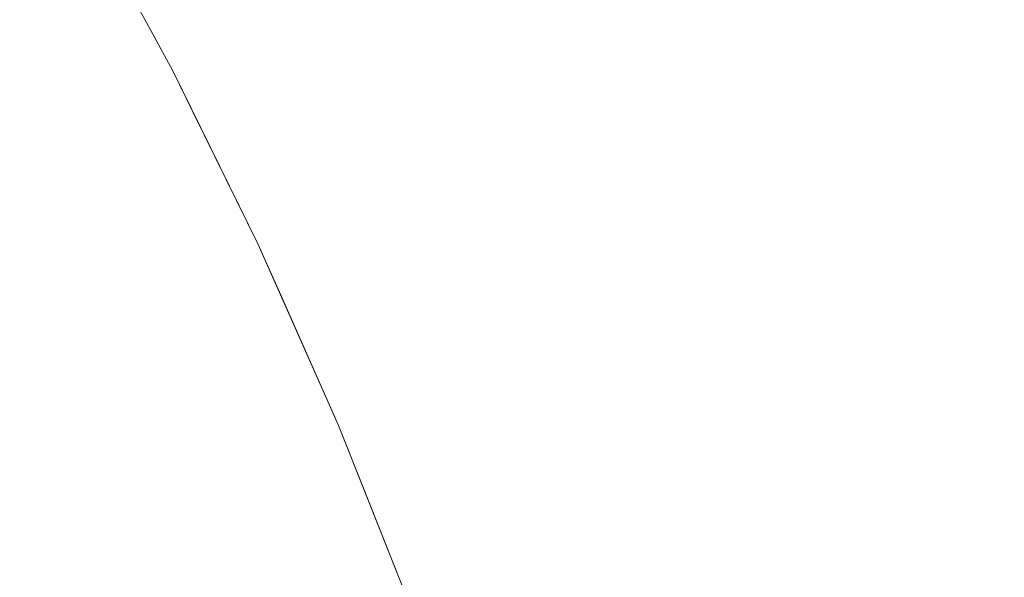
# Model space of a CAD drawing. Header units: centimetres. Extents: x -21.6 to 22.7, y 3.4 to 5.2.
# Tile 158 of 256: x -6.7249 to -6.7035, y 5.142 to 5.1542. Entities that reach past the tile are written whole.
import ezdxf

# ---------------------------------------------------------------- set-up
doc = ezdxf.new("R2010")
doc.units = ezdxf.units.CM
doc.header["$LTSCALE"] = 2.54
doc.layers.add('Lucido design-1', color=7, linetype='Continuous')

# ---------------------------------------------------------------- blocks, each defined once
blk = doc.blocks.new('Gruppo-4-1')
at = {"color": 7, "linetype": 'Continuous', "lineweight": 9}
for points, invisible_edges in [([(22.630348, 5.15757, -1872.233599), (-21.503423, 5.15757, -1872.233599), (-21.503423, 5.153942, -1872.231175), (22.630348, 5.153942, -1872.231175)], 5), ([(-6.723589, 5.156711, -1872.715514), (-6.721606, 5.153059, -1872.715514), (-6.721606, 5.153059, -1872.915514), (-6.723303, 5.156186, -1872.915514)], 10), ([(-6.721606, 5.153059, -1872.715514), (-6.723589, 5.156711, -1872.715514), (-6.723247, 5.156191, -1872.711854), (-6.722141, 5.154168, -1872.711896)], 14), ([(-6.723328, 5.156163, -1872.918638), (-6.723303, 5.156186, -1872.915514), (-6.721606, 5.153059, -1872.915514), (-6.722222, 5.154142, -1872.918638)], 13), ([(-6.723596, 5.155945, -1872.924868), (-6.723429, 5.156081, -1872.921758), (-6.722324, 5.154063, -1872.921758), (-6.722495, 5.153931, -1872.924868)], 15), ([(-6.722222, 5.154142, -1872.918638), (-6.722324, 5.154063, -1872.921758), (-6.723429, 5.156081, -1872.921758), (-6.723328, 5.156163, -1872.918638)], 15), ([(-6.72413, 5.155511, -1872.931044), (-6.72383, 5.155755, -1872.927965), (-6.722733, 5.153748, -1872.927965), (-6.723037, 5.153513, -1872.931044)], 15), ([(-6.722495, 5.153931, -1872.924868), (-6.722733, 5.153748, -1872.927965), (-6.72383, 5.155755, -1872.927965), (-6.723596, 5.155945, -1872.924868)], 15), ([(-6.723037, 5.153513, -1872.931044), (-6.723407, 5.153228, -1872.934101), (-6.724494, 5.155215, -1872.934101), (-6.72413, 5.155511, -1872.931044)], 15), ([(-6.723842, 5.152892, -1872.93713), (-6.724923, 5.154867, -1872.93713), (-6.724494, 5.155215, -1872.934101), (-6.723407, 5.153228, -1872.934101)], 15), ([(-6.724341, 5.152508, -1872.940129), (-6.725413, 5.154468, -1872.940129), (-6.724923, 5.154867, -1872.93713), (-6.723842, 5.152892, -1872.93713)], 15), ([(-6.724902, 5.152075, -1872.943094), (-6.725965, 5.15402, -1872.943094), (-6.725413, 5.154468, -1872.940129), (-6.724341, 5.152508, -1872.940129)], 15), ([(-6.722495, 5.153931, -1872.924868), (-6.722324, 5.154063, -1872.921758), (-6.721275, 5.152039, -1872.921758), (-6.721448, 5.151913, -1872.924868)], 15), ([(-6.721171, 5.152115, -1872.918638), (-6.721275, 5.152039, -1872.921758), (-6.722324, 5.154063, -1872.921758), (-6.722222, 5.154142, -1872.918638)], 15), ([(-6.721171, 5.152115, -1872.918638), (-6.722222, 5.154142, -1872.918638), (-6.721606, 5.153059, -1872.915514)], 11), ([(-6.722, 5.154168, -1872.708283), (-6.720951, 5.152141, -1872.708362), (-6.72109, 5.152141, -1872.711936), (-6.722141, 5.154168, -1872.711896)], 15), ([(-6.722141, 5.154168, -1872.711896), (-6.72109, 5.152141, -1872.711936), (-6.721606, 5.153059, -1872.715514)], 11), ([(-6.721766, 5.154168, -1872.704681), (-6.720719, 5.152141, -1872.704799), (-6.720951, 5.152141, -1872.708362), (-6.722, 5.154168, -1872.708283)], 15), ([(-6.721439, 5.154168, -1872.701095), (-6.720395, 5.152141, -1872.701252), (-6.720719, 5.152141, -1872.704799), (-6.721766, 5.154168, -1872.704681)], 15), ([(-6.72102, 5.154168, -1872.697529), (-6.719981, 5.152141, -1872.697726), (-6.720395, 5.152141, -1872.701252), (-6.721439, 5.154168, -1872.701095)], 15), ([(-6.720511, 5.154168, -1872.69399), (-6.719478, 5.152141, -1872.694225), (-6.719981, 5.152141, -1872.697726), (-6.72102, 5.154168, -1872.697529)], 15), ([(-6.719912, 5.154168, -1872.690481), (-6.718886, 5.152141, -1872.690755), (-6.719478, 5.152141, -1872.694225), (-6.720511, 5.154168, -1872.69399)], 15), ([(-6.719226, 5.154168, -1872.687008), (-6.718207, 5.152141, -1872.68732), (-6.718886, 5.152141, -1872.690755), (-6.719912, 5.154168, -1872.690481)], 15), ([(-6.718455, 5.154168, -1872.683575), (-6.717444, 5.152141, -1872.683924), (-6.718207, 5.152141, -1872.68732), (-6.719226, 5.154168, -1872.687008)], 15), ([(-6.7176, 5.154168, -1872.680187), (-6.716599, 5.152141, -1872.680573), (-6.717444, 5.152141, -1872.683924), (-6.718455, 5.154168, -1872.683575)], 15), ([(-6.716664, 5.154168, -1872.676848), (-6.715673, 5.152141, -1872.677271), (-6.716599, 5.152141, -1872.680573), (-6.7176, 5.154168, -1872.680187)], 15), ([(-6.71565, 5.154168, -1872.673562), (-6.71467, 5.152141, -1872.67402), (-6.715673, 5.152141, -1872.677271), (-6.716664, 5.154168, -1872.676848)], 15), ([(-6.71456, 5.154168, -1872.670332), (-6.713592, 5.152141, -1872.670826), (-6.71467, 5.152141, -1872.67402), (-6.71565, 5.154168, -1872.673562)], 15), ([(-6.713397, 5.154168, -1872.667163), (-6.712442, 5.152141, -1872.667691), (-6.713592, 5.152141, -1872.670826), (-6.71456, 5.154168, -1872.670332)], 15), ([(-6.712164, 5.154168, -1872.664057), (-6.711222, 5.152141, -1872.664619), (-6.712442, 5.152141, -1872.667691), (-6.713397, 5.154168, -1872.667163)], 15), ([(-6.710864, 5.154168, -1872.661017), (-6.709936, 5.152141, -1872.661613), (-6.711222, 5.152141, -1872.664619), (-6.712164, 5.154168, -1872.664057)], 15), ([(-6.709501, 5.154168, -1872.658047), (-6.708588, 5.152141, -1872.658675), (-6.709936, 5.152141, -1872.661613), (-6.710864, 5.154168, -1872.661017)], 15), ([(-6.708077, 5.154168, -1872.655149), (-6.70718, 5.152141, -1872.655808), (-6.708588, 5.152141, -1872.658675), (-6.709501, 5.154168, -1872.658047)], 15), ([(-6.706596, 5.154168, -1872.652324), (-6.705715, 5.152141, -1872.653014), (-6.70718, 5.152141, -1872.655808), (-6.708077, 5.154168, -1872.655149)], 15), ([(-6.705061, 5.154168, -1872.649575), (-6.704197, 5.152141, -1872.650295), (-6.705715, 5.152141, -1872.653014), (-6.706596, 5.154168, -1872.652324)], 15), ([(-6.703477, 5.154168, -1872.646904), (-6.702629, 5.152141, -1872.647653), (-6.704197, 5.152141, -1872.650295), (-6.705061, 5.154168, -1872.649575)], 15), ([(22.630348, 5.153942, -1872.231175), (-21.503423, 5.153942, -1872.231175), (-21.503423, 5.150212, -1872.228911), (22.630348, 5.150212, -1872.228911)], 5), ([(-6.725523, 5.151596, -1872.946019), (-6.726577, 5.153522, -1872.946019), (-6.725965, 5.15402, -1872.943094), (-6.724902, 5.152075, -1872.943094)], 15), ([(-6.721448, 5.151913, -1872.924868), (-6.721689, 5.151737, -1872.927965), (-6.722733, 5.153748, -1872.927965), (-6.722495, 5.153931, -1872.924868)], 15), ([(-6.723037, 5.153513, -1872.931044), (-6.722733, 5.153748, -1872.927965), (-6.721689, 5.151737, -1872.927965), (-6.721998, 5.151511, -1872.931044)], 15), ([(-6.721998, 5.151511, -1872.931044), (-6.722374, 5.151236, -1872.934101), (-6.723407, 5.153228, -1872.934101), (-6.723037, 5.153513, -1872.931044)], 15), ([(-6.723407, 5.153228, -1872.934101), (-6.722374, 5.151236, -1872.934101), (-6.722816, 5.150913, -1872.93713), (-6.723842, 5.152892, -1872.93713)], 15), ([(-6.721606, 5.153059, -1872.715514), (-6.719735, 5.149259, -1872.715514), (-6.719735, 5.149259, -1872.915514), (-6.72115, 5.152134, -1872.915514)], 10), ([(-6.72115, 5.152134, -1872.915514), (-6.721606, 5.153059, -1872.915514), (-6.721606, 5.153059, -1872.715514)], 10), ([(-6.719735, 5.149259, -1872.715514), (-6.721606, 5.153059, -1872.715514), (-6.72109, 5.152141, -1872.711936), (-6.720092, 5.150111, -1872.711973)], 14), ([(-6.721606, 5.153059, -1872.915514), (-6.72115, 5.152134, -1872.915514), (-6.721171, 5.152115, -1872.918638)], 10), ([(-6.723842, 5.152892, -1872.93713), (-6.722816, 5.150913, -1872.93713), (-6.723322, 5.150543, -1872.940129), (-6.724341, 5.152508, -1872.940129)], 15), ([(-6.724341, 5.152508, -1872.940129), (-6.723322, 5.150543, -1872.940129), (-6.723891, 5.150127, -1872.943094), (-6.724902, 5.152075, -1872.943094)], 15), ([(-6.720279, 5.150014, -1872.921758), (-6.721275, 5.152039, -1872.921758), (-6.721171, 5.152115, -1872.918638), (-6.720174, 5.150087, -1872.918638)], 15), ([(-6.720174, 5.150087, -1872.918638), (-6.721171, 5.152115, -1872.918638), (-6.72115, 5.152134, -1872.915514), (-6.719735, 5.149259, -1872.915514)], 11), ([(-6.720092, 5.150111, -1872.711973), (-6.72109, 5.152141, -1872.711936), (-6.720951, 5.152141, -1872.708362), (-6.719955, 5.150111, -1872.708437)], 15), ([(-6.719955, 5.150111, -1872.708437), (-6.720951, 5.152141, -1872.708362), (-6.720719, 5.152141, -1872.704799), (-6.719725, 5.150111, -1872.704912)], 15), ([(-6.719725, 5.150111, -1872.704912), (-6.720719, 5.152141, -1872.704799), (-6.720395, 5.152141, -1872.701252), (-6.719405, 5.150111, -1872.701402)], 15), ([(-6.719405, 5.150111, -1872.701402), (-6.720395, 5.152141, -1872.701252), (-6.719981, 5.152141, -1872.697726), (-6.718996, 5.150111, -1872.697912)], 15), ([(-6.718996, 5.150111, -1872.697912), (-6.719981, 5.152141, -1872.697726), (-6.719478, 5.152141, -1872.694225), (-6.718497, 5.150111, -1872.694448)], 15), ([(-6.718497, 5.150111, -1872.694448), (-6.719478, 5.152141, -1872.694225), (-6.718886, 5.152141, -1872.690755), (-6.717911, 5.150111, -1872.691014)], 15), ([(-6.717911, 5.150111, -1872.691014), (-6.718886, 5.152141, -1872.690755), (-6.718207, 5.152141, -1872.68732), (-6.71724, 5.150111, -1872.687615)], 15), ([(-6.71724, 5.150111, -1872.687615), (-6.718207, 5.152141, -1872.68732), (-6.717444, 5.152141, -1872.683924), (-6.716485, 5.150111, -1872.684255)], 15), ([(-6.716485, 5.150111, -1872.684255), (-6.717444, 5.152141, -1872.683924), (-6.716599, 5.152141, -1872.680573), (-6.715648, 5.150111, -1872.68094)], 15), ([(-6.715648, 5.150111, -1872.68094), (-6.716599, 5.152141, -1872.680573), (-6.715673, 5.152141, -1872.677271), (-6.714733, 5.150111, -1872.677672)], 15), ([(-6.714733, 5.150111, -1872.677672), (-6.715673, 5.152141, -1872.677271), (-6.71467, 5.152141, -1872.67402), (-6.71374, 5.150111, -1872.674455)], 15), ([(-6.71374, 5.150111, -1872.674455), (-6.71467, 5.152141, -1872.67402), (-6.713592, 5.152141, -1872.670826), (-6.712673, 5.150111, -1872.671294)], 15), ([(-6.712673, 5.150111, -1872.671294), (-6.713592, 5.152141, -1872.670826), (-6.712442, 5.152141, -1872.667691), (-6.711535, 5.150111, -1872.668192)], 15), ([(-6.711535, 5.150111, -1872.668192), (-6.712442, 5.152141, -1872.667691), (-6.711222, 5.152141, -1872.664619), (-6.710328, 5.150111, -1872.665153)], 15), ([(-6.710328, 5.150111, -1872.665153), (-6.711222, 5.152141, -1872.664619), (-6.709936, 5.152141, -1872.661613), (-6.709056, 5.150111, -1872.662178)], 15), ([(-6.709056, 5.150111, -1872.662178), (-6.709936, 5.152141, -1872.661613), (-6.708588, 5.152141, -1872.658675), (-6.707721, 5.150111, -1872.659271)], 15), ([(-6.707721, 5.150111, -1872.659271), (-6.708588, 5.152141, -1872.658675), (-6.70718, 5.152141, -1872.655808), (-6.706328, 5.150111, -1872.656434)], 15), ([(-6.706328, 5.150111, -1872.656434), (-6.70718, 5.152141, -1872.655808), (-6.705715, 5.152141, -1872.653014), (-6.704879, 5.150111, -1872.653669)], 15), ([(-6.704879, 5.150111, -1872.653669), (-6.705715, 5.152141, -1872.653014), (-6.704197, 5.152141, -1872.650295), (-6.703377, 5.150111, -1872.650979)], 15), ([(-6.703377, 5.150111, -1872.650979), (-6.704197, 5.152141, -1872.650295), (-6.702629, 5.152141, -1872.647653), (-6.701826, 5.150111, -1872.648365)], 15), ([(-6.724902, 5.152075, -1872.943094), (-6.723891, 5.150127, -1872.943094), (-6.724522, 5.149666, -1872.946019), (-6.725523, 5.151596, -1872.946019)], 15), ([(-6.720699, 5.149723, -1872.927965), (-6.721689, 5.151737, -1872.927965), (-6.721448, 5.151913, -1872.924868), (-6.720454, 5.149893, -1872.924868)], 15), ([(-6.720454, 5.149893, -1872.924868), (-6.721448, 5.151913, -1872.924868), (-6.721275, 5.152039, -1872.921758), (-6.720279, 5.150014, -1872.921758)], 15), ([(-6.721012, 5.149506, -1872.931044), (-6.721998, 5.151511, -1872.931044), (-6.721689, 5.151737, -1872.927965), (-6.720699, 5.149723, -1872.927965)], 15), ([(-6.725523, 5.151596, -1872.946019), (-6.724522, 5.149666, -1872.946019), (-6.725213, 5.149161, -1872.948903), (-6.726204, 5.151072, -1872.948903)], 15), ([(-6.721394, 5.149242, -1872.934101), (-6.722374, 5.151236, -1872.934101), (-6.721998, 5.151511, -1872.931044), (-6.721012, 5.149506, -1872.931044)], 15), ([(-6.721841, 5.148932, -1872.93713), (-6.722816, 5.150913, -1872.93713), (-6.722374, 5.151236, -1872.934101), (-6.721394, 5.149242, -1872.934101)], 15), ([(-6.722355, 5.148576, -1872.940129), (-6.723322, 5.150543, -1872.940129), (-6.722816, 5.150913, -1872.93713), (-6.721841, 5.148932, -1872.93713)], 15), ([(-6.722932, 5.148176, -1872.943094), (-6.723891, 5.150127, -1872.943094), (-6.723322, 5.150543, -1872.940129), (-6.722355, 5.148576, -1872.940129)], 15), ([(22.630348, 5.148071, -1872.227737), (22.630348, 5.150212, -1872.228911), (-21.503423, 5.150212, -1872.228911), (-21.503423, 5.148071, -1872.227737)], 10), ([(-6.723572, 5.147733, -1872.946019), (-6.724522, 5.149666, -1872.946019), (-6.723891, 5.150127, -1872.943094), (-6.722932, 5.148176, -1872.943094)], 15), ([(-6.720279, 5.150014, -1872.921758), (-6.719336, 5.147989, -1872.921758), (-6.719513, 5.147872, -1872.924868), (-6.720454, 5.149893, -1872.924868)], 15), ([(-6.720174, 5.150087, -1872.918638), (-6.719229, 5.148059, -1872.918638), (-6.719336, 5.147989, -1872.921758), (-6.720279, 5.150014, -1872.921758)], 15), ([(-6.719229, 5.148059, -1872.918638), (-6.720174, 5.150087, -1872.918638), (-6.719735, 5.149259, -1872.915514)], 11), ([(-6.719955, 5.150111, -1872.708437), (-6.719011, 5.148082, -1872.708508), (-6.719148, 5.148082, -1872.712009), (-6.720092, 5.150111, -1872.711973)], 15), ([(-6.720092, 5.150111, -1872.711973), (-6.719148, 5.148082, -1872.712009), (-6.719735, 5.149259, -1872.715514)], 11), ([(-6.719725, 5.150111, -1872.704912), (-6.718784, 5.148082, -1872.705018), (-6.719011, 5.148082, -1872.708508), (-6.719955, 5.150111, -1872.708437)], 15), ([(-6.719405, 5.150111, -1872.701402), (-6.718467, 5.148082, -1872.701543), (-6.718784, 5.148082, -1872.705018), (-6.719725, 5.150111, -1872.704912)], 15), ([(-6.718996, 5.150111, -1872.697912), (-6.718062, 5.148082, -1872.698089), (-6.718467, 5.148082, -1872.701543), (-6.719405, 5.150111, -1872.701402)], 15), ([(-6.718497, 5.150111, -1872.694448), (-6.717568, 5.148082, -1872.694659), (-6.718062, 5.148082, -1872.698089), (-6.718996, 5.150111, -1872.697912)], 15), ([(-6.717911, 5.150111, -1872.691014), (-6.716988, 5.148082, -1872.69126), (-6.717568, 5.148082, -1872.694659), (-6.718497, 5.150111, -1872.694448)], 15), ([(-6.71724, 5.150111, -1872.687615), (-6.716324, 5.148082, -1872.687895), (-6.716988, 5.148082, -1872.69126), (-6.717911, 5.150111, -1872.691014)], 15), ([(-6.716485, 5.150111, -1872.684255), (-6.715576, 5.148082, -1872.684569), (-6.716324, 5.148082, -1872.687895), (-6.71724, 5.150111, -1872.687615)], 15), ([(-6.715648, 5.150111, -1872.68094), (-6.714748, 5.148082, -1872.681286), (-6.715576, 5.148082, -1872.684569), (-6.716485, 5.150111, -1872.684255)], 15), ([(-6.714733, 5.150111, -1872.677672), (-6.713842, 5.148082, -1872.678051), (-6.714748, 5.148082, -1872.681286), (-6.715648, 5.150111, -1872.68094)], 15), ([(-6.71374, 5.150111, -1872.674455), (-6.712859, 5.148082, -1872.674867), (-6.713842, 5.148082, -1872.678051), (-6.714733, 5.150111, -1872.677672)], 15), ([(-6.712673, 5.150111, -1872.671294), (-6.711803, 5.148082, -1872.671738), (-6.712859, 5.148082, -1872.674867), (-6.71374, 5.150111, -1872.674455)], 15), ([(-6.711535, 5.150111, -1872.668192), (-6.710676, 5.148082, -1872.668667), (-6.711803, 5.148082, -1872.671738), (-6.712673, 5.150111, -1872.671294)], 15), ([(-6.710328, 5.150111, -1872.665153), (-6.709481, 5.148082, -1872.665658), (-6.710676, 5.148082, -1872.668667), (-6.711535, 5.150111, -1872.668192)], 15), ([(-6.709056, 5.150111, -1872.662178), (-6.708222, 5.148082, -1872.662713), (-6.709481, 5.148082, -1872.665658), (-6.710328, 5.150111, -1872.665153)], 15), ([(-6.707721, 5.150111, -1872.659271), (-6.706901, 5.148082, -1872.659835), (-6.708222, 5.148082, -1872.662713), (-6.709056, 5.150111, -1872.662178)], 15), ([(-6.706328, 5.150111, -1872.656434), (-6.705521, 5.148082, -1872.657027), (-6.706901, 5.148082, -1872.659835), (-6.707721, 5.150111, -1872.659271)], 15), ([(-6.704879, 5.150111, -1872.653669), (-6.704086, 5.148082, -1872.65429), (-6.705521, 5.148082, -1872.657027), (-6.706328, 5.150111, -1872.656434)], 15), ([(-6.703377, 5.150111, -1872.650979), (-6.7026, 5.148082, -1872.651627), (-6.704086, 5.148082, -1872.65429), (-6.704879, 5.150111, -1872.653669)], 15), ([(-6.720454, 5.149893, -1872.924868), (-6.719513, 5.147872, -1872.924868), (-6.719761, 5.14771, -1872.927965), (-6.720699, 5.149723, -1872.927965)], 15), ([(-6.724272, 5.147248, -1872.948903), (-6.725213, 5.149161, -1872.948903), (-6.724522, 5.149666, -1872.946019), (-6.723572, 5.147733, -1872.946019)], 15), ([(-6.720699, 5.149723, -1872.927965), (-6.719761, 5.14771, -1872.927965), (-6.720079, 5.147501, -1872.931044), (-6.721012, 5.149506, -1872.931044)], 15), ([(-6.721012, 5.149506, -1872.931044), (-6.720079, 5.147501, -1872.931044), (-6.720465, 5.147248, -1872.934101), (-6.721394, 5.149242, -1872.934101)], 15), ([(-6.725031, 5.146722, -1872.95174), (-6.725961, 5.148614, -1872.95174), (-6.725213, 5.149161, -1872.948903), (-6.724272, 5.147248, -1872.948903)], 15), ([(-6.721394, 5.149242, -1872.934101), (-6.720465, 5.147248, -1872.934101), (-6.720919, 5.14695, -1872.93713), (-6.721841, 5.148932, -1872.93713)], 15), ([(-6.719735, 5.149259, -1872.715514), (-6.717987, 5.145317, -1872.715514), (-6.717987, 5.145317, -1872.915514), (-6.71921, 5.148075, -1872.915514)], 10), ([(-6.71921, 5.148075, -1872.915514), (-6.719735, 5.149259, -1872.915514), (-6.719735, 5.149259, -1872.715514)], 10), ([(-6.717987, 5.145317, -1872.715514), (-6.719735, 5.149259, -1872.715514), (-6.719148, 5.148082, -1872.712009), (-6.718254, 5.146055, -1872.712042)], 14), ([(-6.719735, 5.149259, -1872.915514), (-6.71921, 5.148075, -1872.915514), (-6.719229, 5.148059, -1872.918638)], 10), ([(-6.721841, 5.148932, -1872.93713), (-6.720919, 5.14695, -1872.93713), (-6.721439, 5.146609, -1872.940129), (-6.722355, 5.148576, -1872.940129)], 15), ([(-6.722355, 5.148576, -1872.940129), (-6.721439, 5.146609, -1872.940129), (-6.722023, 5.146225, -1872.943094), (-6.722932, 5.148176, -1872.943094)], 15), ([(-21.503423, 5.148071, -1872.227737), (-21.503423, 5.146387, -1872.226813), (22.630348, 5.146387, -1872.226813), (22.630348, 5.148071, -1872.227737)], 10), ([(-6.722932, 5.148176, -1872.943094), (-6.722023, 5.146225, -1872.943094), (-6.722671, 5.1458, -1872.946019), (-6.723572, 5.147733, -1872.946019)], 15), ([(-6.718444, 5.145966, -1872.921758), (-6.719336, 5.147989, -1872.921758), (-6.719229, 5.148059, -1872.918638), (-6.718336, 5.146033, -1872.918638)], 15), ([(-6.718336, 5.146033, -1872.918638), (-6.719229, 5.148059, -1872.918638), (-6.71921, 5.148075, -1872.915514), (-6.717987, 5.145317, -1872.915514)], 11), ([(-6.718254, 5.146055, -1872.712042), (-6.719148, 5.148082, -1872.712009), (-6.719011, 5.148082, -1872.708508), (-6.718119, 5.146055, -1872.708575)], 15), ([(-6.718119, 5.146055, -1872.708575), (-6.719011, 5.148082, -1872.708508), (-6.718784, 5.148082, -1872.705018), (-6.717895, 5.146055, -1872.705119)], 15), ([(-6.717895, 5.146055, -1872.705119), (-6.718784, 5.148082, -1872.705018), (-6.718467, 5.148082, -1872.701543), (-6.717581, 5.146055, -1872.701677)], 15), ([(-6.717581, 5.146055, -1872.701677), (-6.718467, 5.148082, -1872.701543), (-6.718062, 5.148082, -1872.698089), (-6.717179, 5.146055, -1872.698256)], 15), ([(-6.717179, 5.146055, -1872.698256), (-6.718062, 5.148082, -1872.698089), (-6.717568, 5.148082, -1872.694659), (-6.71669, 5.146055, -1872.694859)], 15), ([(-6.71669, 5.146055, -1872.694859), (-6.717568, 5.148082, -1872.694659), (-6.716988, 5.148082, -1872.69126), (-6.716116, 5.146055, -1872.691492)], 15), ([(-6.716116, 5.146055, -1872.691492), (-6.716988, 5.148082, -1872.69126), (-6.716324, 5.148082, -1872.687895), (-6.715458, 5.146055, -1872.68816)], 15), ([(-6.715458, 5.146055, -1872.68816), (-6.716324, 5.148082, -1872.687895), (-6.715576, 5.148082, -1872.684569), (-6.714717, 5.146055, -1872.684866)], 15), ([(-6.714717, 5.146055, -1872.684866), (-6.715576, 5.148082, -1872.684569), (-6.714748, 5.148082, -1872.681286), (-6.713897, 5.146055, -1872.681614)], 15), ([(-6.713897, 5.146055, -1872.681614), (-6.714748, 5.148082, -1872.681286), (-6.713842, 5.148082, -1872.678051), (-6.712999, 5.146055, -1872.67841)], 15), ([(-6.712999, 5.146055, -1872.67841), (-6.713842, 5.148082, -1872.678051), (-6.712859, 5.148082, -1872.674867), (-6.712026, 5.146055, -1872.675257)], 15), ([(-6.712026, 5.146055, -1872.675257), (-6.712859, 5.148082, -1872.674867), (-6.711803, 5.148082, -1872.671738), (-6.71098, 5.146055, -1872.672158)], 15), ([(-6.71098, 5.146055, -1872.672158), (-6.711803, 5.148082, -1872.671738), (-6.710676, 5.148082, -1872.668667), (-6.709864, 5.146055, -1872.669116)], 15), ([(-6.709864, 5.146055, -1872.669116), (-6.710676, 5.148082, -1872.668667), (-6.709481, 5.148082, -1872.665658), (-6.708681, 5.146055, -1872.666136)], 15), ([(-6.708681, 5.146055, -1872.666136), (-6.709481, 5.148082, -1872.665658), (-6.708222, 5.148082, -1872.662713), (-6.707433, 5.146055, -1872.663219)], 15), ([(-6.707433, 5.146055, -1872.663219), (-6.708222, 5.148082, -1872.662713), (-6.706901, 5.148082, -1872.659835), (-6.706125, 5.146055, -1872.660369)], 15), ([(-6.706125, 5.146055, -1872.660369), (-6.706901, 5.148082, -1872.659835), (-6.705521, 5.148082, -1872.657027), (-6.704759, 5.146055, -1872.657587)], 15), ([(-6.704759, 5.146055, -1872.657587), (-6.705521, 5.148082, -1872.657027), (-6.704086, 5.148082, -1872.65429), (-6.703338, 5.146055, -1872.654877)], 15), ([(-6.703338, 5.146055, -1872.654877), (-6.704086, 5.148082, -1872.65429), (-6.7026, 5.148082, -1872.651627), (-6.701865, 5.146055, -1872.652239)], 15), ([(-6.718874, 5.145698, -1872.927965), (-6.719761, 5.14771, -1872.927965), (-6.719513, 5.147872, -1872.924868), (-6.718623, 5.145854, -1872.924868)], 15), ([(-6.718623, 5.145854, -1872.924868), (-6.719513, 5.147872, -1872.924868), (-6.719336, 5.147989, -1872.921758), (-6.718444, 5.145966, -1872.921758)], 15), ([(-6.723572, 5.147733, -1872.946019), (-6.722671, 5.1458, -1872.946019), (-6.723381, 5.145335, -1872.948903), (-6.724272, 5.147248, -1872.948903)], 15), ([(-6.719196, 5.145499, -1872.931044), (-6.720079, 5.147501, -1872.931044), (-6.719761, 5.14771, -1872.927965), (-6.718874, 5.145698, -1872.927965)], 15), ([(-6.719587, 5.145256, -1872.934101), (-6.720465, 5.147248, -1872.934101), (-6.720079, 5.147501, -1872.931044), (-6.719196, 5.145499, -1872.931044)], 15), ([(-6.724272, 5.147248, -1872.948903), (-6.723381, 5.145335, -1872.948903), (-6.72415, 5.14483, -1872.95174), (-6.725031, 5.146722, -1872.95174)], 15), ([(-6.720046, 5.144971, -1872.93713), (-6.720919, 5.14695, -1872.93713), (-6.720465, 5.147248, -1872.934101), (-6.719587, 5.145256, -1872.934101)], 15), ([(-6.720572, 5.144644, -1872.940129), (-6.721439, 5.146609, -1872.940129), (-6.720919, 5.14695, -1872.93713), (-6.720046, 5.144971, -1872.93713)], 15), ([(-6.725031, 5.146722, -1872.95174), (-6.72415, 5.14483, -1872.95174), (-6.724976, 5.144288, -1872.954529), (-6.725847, 5.146157, -1872.954529)], 15), ([(-6.721164, 5.144277, -1872.943094), (-6.722023, 5.146225, -1872.943094), (-6.721439, 5.146609, -1872.940129), (-6.720572, 5.144644, -1872.940129)], 15), ([(22.630348, 5.146052, -1872.226648), (22.630348, 5.146387, -1872.226813), (-21.503423, 5.146387, -1872.226813), (-21.503423, 5.146052, -1872.226648)], 10), ([(-6.72182, 5.14387, -1872.946019), (-6.722671, 5.1458, -1872.946019), (-6.722023, 5.146225, -1872.943094), (-6.721164, 5.144277, -1872.943094)], 15), ([(-21.503423, 5.146052, -1872.226648), (-21.503423, 5.142474, -1872.224883), (22.630348, 5.142474, -1872.224883), (22.630348, 5.146052, -1872.226648)], 10), ([(-6.718444, 5.145966, -1872.921758), (-6.717602, 5.143947, -1872.921758), (-6.717784, 5.14384, -1872.924868), (-6.718623, 5.145854, -1872.924868)], 15), ([(-6.718336, 5.146033, -1872.918638), (-6.717493, 5.144011, -1872.918638), (-6.717602, 5.143947, -1872.921758), (-6.718444, 5.145966, -1872.921758)], 15), ([(-6.717493, 5.144011, -1872.918638), (-6.718336, 5.146033, -1872.918638), (-6.717987, 5.145317, -1872.915514)], 11), ([(-6.718119, 5.146055, -1872.708575), (-6.717278, 5.144032, -1872.708639), (-6.717412, 5.144032, -1872.712074), (-6.718254, 5.146055, -1872.712042)], 15), ([(-6.718254, 5.146055, -1872.712042), (-6.717412, 5.144032, -1872.712074), (-6.717987, 5.145317, -1872.715514)], 11), ([(-6.717895, 5.146055, -1872.705119), (-6.717055, 5.144032, -1872.705214), (-6.717278, 5.144032, -1872.708639), (-6.718119, 5.146055, -1872.708575)], 15), ([(-6.717581, 5.146055, -1872.701677), (-6.716744, 5.144032, -1872.701804), (-6.717055, 5.144032, -1872.705214), (-6.717895, 5.146055, -1872.705119)], 15), ([(-6.717179, 5.146055, -1872.698256), (-6.716346, 5.144032, -1872.698413), (-6.716744, 5.144032, -1872.701804), (-6.717581, 5.146055, -1872.701677)], 15), ([(-6.71669, 5.146055, -1872.694859), (-6.715862, 5.144032, -1872.695048), (-6.716346, 5.144032, -1872.698413), (-6.717179, 5.146055, -1872.698256)], 15), ([(-6.716116, 5.146055, -1872.691492), (-6.715293, 5.144032, -1872.691712), (-6.715862, 5.144032, -1872.695048), (-6.71669, 5.146055, -1872.694859)], 15), ([(-6.715458, 5.146055, -1872.68816), (-6.71464, 5.144032, -1872.688409), (-6.715293, 5.144032, -1872.691712), (-6.716116, 5.146055, -1872.691492)], 15), ([(-6.714717, 5.146055, -1872.684866), (-6.713907, 5.144032, -1872.685145), (-6.71464, 5.144032, -1872.688409), (-6.715458, 5.146055, -1872.68816)], 15), ([(-6.713897, 5.146055, -1872.681614), (-6.713094, 5.144032, -1872.681924), (-6.713907, 5.144032, -1872.685145), (-6.714717, 5.146055, -1872.684866)], 15), ([(-6.712999, 5.146055, -1872.67841), (-6.712204, 5.144032, -1872.678749), (-6.713094, 5.144032, -1872.681924), (-6.713897, 5.146055, -1872.681614)], 15), ([(-6.712026, 5.146055, -1872.675257), (-6.71124, 5.144032, -1872.675624), (-6.712204, 5.144032, -1872.678749), (-6.712999, 5.146055, -1872.67841)], 15), ([(-6.71098, 5.146055, -1872.672158), (-6.710203, 5.144032, -1872.672553), (-6.71124, 5.144032, -1872.675624), (-6.712026, 5.146055, -1872.675257)], 15), ([(-6.709864, 5.146055, -1872.669116), (-6.709098, 5.144032, -1872.66954), (-6.710203, 5.144032, -1872.672553), (-6.71098, 5.146055, -1872.672158)], 15), ([(-6.708681, 5.146055, -1872.666136), (-6.707925, 5.144032, -1872.666587), (-6.709098, 5.144032, -1872.66954), (-6.709864, 5.146055, -1872.669116)], 15), ([(-6.707433, 5.146055, -1872.663219), (-6.706689, 5.144032, -1872.663696), (-6.707925, 5.144032, -1872.666587), (-6.708681, 5.146055, -1872.666136)], 15), ([(-6.706125, 5.146055, -1872.660369), (-6.705393, 5.144032, -1872.660872), (-6.706689, 5.144032, -1872.663696), (-6.707433, 5.146055, -1872.663219)], 15), ([(-6.704759, 5.146055, -1872.657587), (-6.704039, 5.144032, -1872.658116), (-6.705393, 5.144032, -1872.660872), (-6.706125, 5.146055, -1872.660369)], 15), ([(-6.703338, 5.146055, -1872.654877), (-6.702631, 5.144032, -1872.65543), (-6.704039, 5.144032, -1872.658116), (-6.704759, 5.146055, -1872.657587)], 15), ([(-6.722539, 5.143424, -1872.948903), (-6.723381, 5.145335, -1872.948903), (-6.722671, 5.1458, -1872.946019), (-6.72182, 5.14387, -1872.946019)], 15), ([(-6.718874, 5.145698, -1872.927965), (-6.718038, 5.143691, -1872.927965), (-6.718363, 5.143501, -1872.931044), (-6.719196, 5.145499, -1872.931044)], 15), ([(-6.718623, 5.145854, -1872.924868), (-6.717784, 5.14384, -1872.924868), (-6.718038, 5.143691, -1872.927965), (-6.718874, 5.145698, -1872.927965)], 15), ([(-6.719196, 5.145499, -1872.931044), (-6.718363, 5.143501, -1872.931044), (-6.718758, 5.143269, -1872.934101), (-6.719587, 5.145256, -1872.934101)], 15), ([(-6.723317, 5.142941, -1872.95174), (-6.72415, 5.14483, -1872.95174), (-6.723381, 5.145335, -1872.948903), (-6.722539, 5.143424, -1872.948903)], 15), ([(-6.719587, 5.145256, -1872.934101), (-6.718758, 5.143269, -1872.934101), (-6.719223, 5.142996, -1872.93713), (-6.720046, 5.144971, -1872.93713)], 15), ([(-6.717987, 5.145317, -1872.715514), (-6.716369, 5.14124, -1872.715514), (-6.716369, 5.14124, -1872.915514), (-6.717474, 5.144025, -1872.915514)], 10), ([(-6.717474, 5.144025, -1872.915514), (-6.717987, 5.145317, -1872.915514), (-6.717987, 5.145317, -1872.715514)], 10), ([(-6.716369, 5.14124, -1872.715514), (-6.717987, 5.145317, -1872.715514), (-6.717412, 5.144032, -1872.712074), (-6.716618, 5.142016, -1872.712104)], 14), ([(-6.717987, 5.145317, -1872.915514), (-6.717474, 5.144025, -1872.915514), (-6.717493, 5.144011, -1872.918638)], 10), ([(-6.724153, 5.142422, -1872.954529), (-6.724976, 5.144288, -1872.954529), (-6.72415, 5.14483, -1872.95174), (-6.723317, 5.142941, -1872.95174)], 15), ([(-6.720046, 5.144971, -1872.93713), (-6.719223, 5.142996, -1872.93713), (-6.719755, 5.142684, -1872.940129), (-6.720572, 5.144644, -1872.940129)], 15), ([(-6.720572, 5.144644, -1872.940129), (-6.719755, 5.142684, -1872.940129), (-6.720354, 5.142333, -1872.943094), (-6.721164, 5.144277, -1872.943094)], 15), ([(-6.725046, 5.141868, -1872.957266), (-6.725858, 5.14371, -1872.957266), (-6.724976, 5.144288, -1872.954529), (-6.724153, 5.142422, -1872.954529)], 15), ([(-6.721164, 5.144277, -1872.943094), (-6.720354, 5.142333, -1872.943094), (-6.721017, 5.141944, -1872.946019), (-6.72182, 5.14387, -1872.946019)], 15), ([(-6.71681, 5.141934, -1872.921758), (-6.717602, 5.143947, -1872.921758), (-6.717493, 5.144011, -1872.918638), (-6.716699, 5.141995, -1872.918638)], 15), ([(-6.716699, 5.141995, -1872.918638), (-6.717493, 5.144011, -1872.918638), (-6.717474, 5.144025, -1872.915514), (-6.716369, 5.14124, -1872.915514)], 11), ([(-6.716618, 5.142016, -1872.712104), (-6.717412, 5.144032, -1872.712074), (-6.717278, 5.144032, -1872.708639), (-6.716485, 5.142016, -1872.708698)], 15), ([(-6.716485, 5.142016, -1872.708698), (-6.717278, 5.144032, -1872.708639), (-6.717055, 5.144032, -1872.705214), (-6.716264, 5.142016, -1872.705303)], 15), ([(-6.716264, 5.142016, -1872.705303), (-6.717055, 5.144032, -1872.705214), (-6.716744, 5.144032, -1872.701804), (-6.715956, 5.142016, -1872.701923)], 15), ([(-6.715956, 5.142016, -1872.701923), (-6.716744, 5.144032, -1872.701804), (-6.716346, 5.144032, -1872.698413), (-6.715561, 5.142016, -1872.698562)], 15), ([(-6.715561, 5.142016, -1872.698562), (-6.716346, 5.144032, -1872.698413), (-6.715862, 5.144032, -1872.695048), (-6.715081, 5.142016, -1872.695225)], 15), ([(-6.715081, 5.142016, -1872.695225), (-6.715862, 5.144032, -1872.695048), (-6.715293, 5.144032, -1872.691712), (-6.714517, 5.142016, -1872.691918)], 15), ([(-6.714517, 5.142016, -1872.691918), (-6.715293, 5.144032, -1872.691712), (-6.71464, 5.144032, -1872.688409), (-6.713871, 5.142016, -1872.688645)], 15), ([(-6.713871, 5.142016, -1872.688645), (-6.71464, 5.144032, -1872.688409), (-6.713907, 5.144032, -1872.685145), (-6.713144, 5.142016, -1872.685409)], 15), ([(-6.713144, 5.142016, -1872.685409), (-6.713907, 5.144032, -1872.685145), (-6.713094, 5.144032, -1872.681924), (-6.712338, 5.142016, -1872.682215)], 15), ([(-6.712338, 5.142016, -1872.682215), (-6.713094, 5.144032, -1872.681924), (-6.712204, 5.144032, -1872.678749), (-6.711456, 5.142016, -1872.679068)], 15), ([(-6.711456, 5.142016, -1872.679068), (-6.712204, 5.144032, -1872.678749), (-6.71124, 5.144032, -1872.675624), (-6.7105, 5.142016, -1872.67597)], 15), ([(-6.7105, 5.142016, -1872.67597), (-6.71124, 5.144032, -1872.675624), (-6.710203, 5.144032, -1872.672553), (-6.709472, 5.142016, -1872.672926)], 15), ([(-6.709472, 5.142016, -1872.672926), (-6.710203, 5.144032, -1872.672553), (-6.709098, 5.144032, -1872.66954), (-6.708376, 5.142016, -1872.669939)], 15), ([(-6.708376, 5.142016, -1872.669939), (-6.709098, 5.144032, -1872.66954), (-6.707925, 5.144032, -1872.666587), (-6.707214, 5.142016, -1872.667011)], 15), ([(-6.707214, 5.142016, -1872.667011), (-6.707925, 5.144032, -1872.666587), (-6.706689, 5.144032, -1872.663696), (-6.705989, 5.142016, -1872.664146)], 15), ([(-6.705989, 5.142016, -1872.664146), (-6.706689, 5.144032, -1872.663696), (-6.705393, 5.144032, -1872.660872), (-6.704703, 5.142016, -1872.661346)], 15), ([(-6.704703, 5.142016, -1872.661346), (-6.705393, 5.144032, -1872.660872), (-6.704039, 5.144032, -1872.658116), (-6.703361, 5.142016, -1872.658614)], 15), ([(-6.703361, 5.142016, -1872.658614), (-6.704039, 5.144032, -1872.658116), (-6.702631, 5.144032, -1872.65543), (-6.701965, 5.142016, -1872.655952)], 15), ([(-6.72182, 5.14387, -1872.946019), (-6.721017, 5.141944, -1872.946019), (-6.721744, 5.141518, -1872.948903), (-6.722539, 5.143424, -1872.948903)], 15), ([(-6.71725, 5.14169, -1872.927965), (-6.718038, 5.143691, -1872.927965), (-6.717784, 5.14384, -1872.924868), (-6.716993, 5.141832, -1872.924868)], 15), ([(-6.716993, 5.141832, -1872.924868), (-6.717784, 5.14384, -1872.924868), (-6.717602, 5.143947, -1872.921758), (-6.71681, 5.141934, -1872.921758)], 15), ([(-6.717578, 5.141509, -1872.931044), (-6.718363, 5.143501, -1872.931044), (-6.718038, 5.143691, -1872.927965), (-6.71725, 5.14169, -1872.927965)], 15), ([(-6.722539, 5.143424, -1872.948903), (-6.721744, 5.141518, -1872.948903), (-6.722531, 5.141056, -1872.95174), (-6.723317, 5.142941, -1872.95174)], 15), ([(-6.717978, 5.141287, -1872.934101), (-6.718758, 5.143269, -1872.934101), (-6.718363, 5.143501, -1872.931044), (-6.717578, 5.141509, -1872.931044)], 15), ([(-6.718447, 5.141027, -1872.93713), (-6.719223, 5.142996, -1872.93713), (-6.718758, 5.143269, -1872.934101), (-6.717978, 5.141287, -1872.934101)], 15), ([(-6.723317, 5.142941, -1872.95174), (-6.722531, 5.141056, -1872.95174), (-6.723377, 5.140559, -1872.954529), (-6.724153, 5.142422, -1872.954529)], 15), ([(-6.718985, 5.140729, -1872.940129), (-6.719755, 5.142684, -1872.940129), (-6.719223, 5.142996, -1872.93713), (-6.718447, 5.141027, -1872.93713)], 15), ([(-6.719591, 5.140394, -1872.943094), (-6.720354, 5.142333, -1872.943094), (-6.719755, 5.142684, -1872.940129), (-6.718985, 5.140729, -1872.940129)], 15), ([(22.630348, 5.13848, -1872.223126), (22.630348, 5.142474, -1872.224883), (-21.503423, 5.142474, -1872.224883), (-21.503423, 5.142012, -1872.22468)], 10), ([(-6.724153, 5.142422, -1872.954529), (-6.723377, 5.140559, -1872.954529), (-6.72428, 5.14003, -1872.957266), (-6.725046, 5.141868, -1872.957266)], 15), ([(-6.720261, 5.140023, -1872.946019), (-6.721017, 5.141944, -1872.946019), (-6.720354, 5.142333, -1872.943094), (-6.719591, 5.140394, -1872.943094)], 15), ([(-6.716485, 5.142016, -1872.708698), (-6.715741, 5.140007, -1872.708754), (-6.715872, 5.140007, -1872.712132), (-6.716618, 5.142016, -1872.712104)], 15), ([(-6.716618, 5.142016, -1872.712104), (-6.715872, 5.140007, -1872.712132), (-6.716369, 5.14124, -1872.715514)], 11), ([(-6.716264, 5.142016, -1872.705303), (-6.715522, 5.140007, -1872.705387), (-6.715741, 5.140007, -1872.708754), (-6.716485, 5.142016, -1872.708698)], 15), ([(-6.715956, 5.142016, -1872.701923), (-6.715216, 5.140007, -1872.702034), (-6.715522, 5.140007, -1872.705387), (-6.716264, 5.142016, -1872.705303)], 15), ([(-6.715561, 5.142016, -1872.698562), (-6.714824, 5.140007, -1872.698701), (-6.715216, 5.140007, -1872.702034), (-6.715956, 5.142016, -1872.701923)], 15), ([(-6.715081, 5.142016, -1872.695225), (-6.714348, 5.140007, -1872.695392), (-6.714824, 5.140007, -1872.698701), (-6.715561, 5.142016, -1872.698562)], 15), ([(-6.714517, 5.142016, -1872.691918), (-6.713789, 5.140007, -1872.692112), (-6.714348, 5.140007, -1872.695392), (-6.715081, 5.142016, -1872.695225)], 15), ([(-6.713871, 5.142016, -1872.688645), (-6.713148, 5.140007, -1872.688866), (-6.713789, 5.140007, -1872.692112), (-6.714517, 5.142016, -1872.691918)], 15), ([(-6.713144, 5.142016, -1872.685409), (-6.712426, 5.140007, -1872.685657), (-6.713148, 5.140007, -1872.688866), (-6.713871, 5.142016, -1872.688645)], 15), ([(-6.712338, 5.142016, -1872.682215), (-6.711627, 5.140007, -1872.682489), (-6.712426, 5.140007, -1872.685657), (-6.713144, 5.142016, -1872.685409)], 15), ([(-6.711456, 5.142016, -1872.679068), (-6.710753, 5.140007, -1872.679368), (-6.711627, 5.140007, -1872.682489), (-6.712338, 5.142016, -1872.682215)], 15), ([(-6.7105, 5.142016, -1872.67597), (-6.709804, 5.140007, -1872.676296), (-6.710753, 5.140007, -1872.679368), (-6.711456, 5.142016, -1872.679068)], 15), ([(-6.709472, 5.142016, -1872.672926), (-6.708785, 5.140007, -1872.673276), (-6.709804, 5.140007, -1872.676296), (-6.7105, 5.142016, -1872.67597)], 15), ([(-6.708376, 5.142016, -1872.669939), (-6.707698, 5.140007, -1872.670313), (-6.708785, 5.140007, -1872.673276), (-6.709472, 5.142016, -1872.672926)], 15), ([(-6.707214, 5.142016, -1872.667011), (-6.706546, 5.140007, -1872.66741), (-6.707698, 5.140007, -1872.670313), (-6.708376, 5.142016, -1872.669939)], 15), ([(-6.705989, 5.142016, -1872.664146), (-6.70533, 5.140007, -1872.664568), (-6.706546, 5.140007, -1872.66741), (-6.707214, 5.142016, -1872.667011)], 15), ([(-6.704703, 5.142016, -1872.661346), (-6.704056, 5.140007, -1872.661792), (-6.70533, 5.140007, -1872.664568), (-6.705989, 5.142016, -1872.664146)], 15), ([(-6.703361, 5.142016, -1872.658614), (-6.702725, 5.140007, -1872.659082), (-6.704056, 5.140007, -1872.661792), (-6.704703, 5.142016, -1872.661346)], 15)]:
    blk.add_3dface(points, dxfattribs=dict(at, invisible_edges=invisible_edges))
blk = doc.blocks.new('Gruppo-5-1')
at = {"color": 7}
blk.add_blockref('Gruppo-4-1', (0, 0), dxfattribs=at)

msp = doc.modelspace()

# ---------------------------------------------------------------- block references
at = {"layer": 'Lucido design-1', "color": 7}
msp.add_blockref('Gruppo-5-1', (0, 0), dxfattribs=at)

doc.saveas('drawing.dxf')
